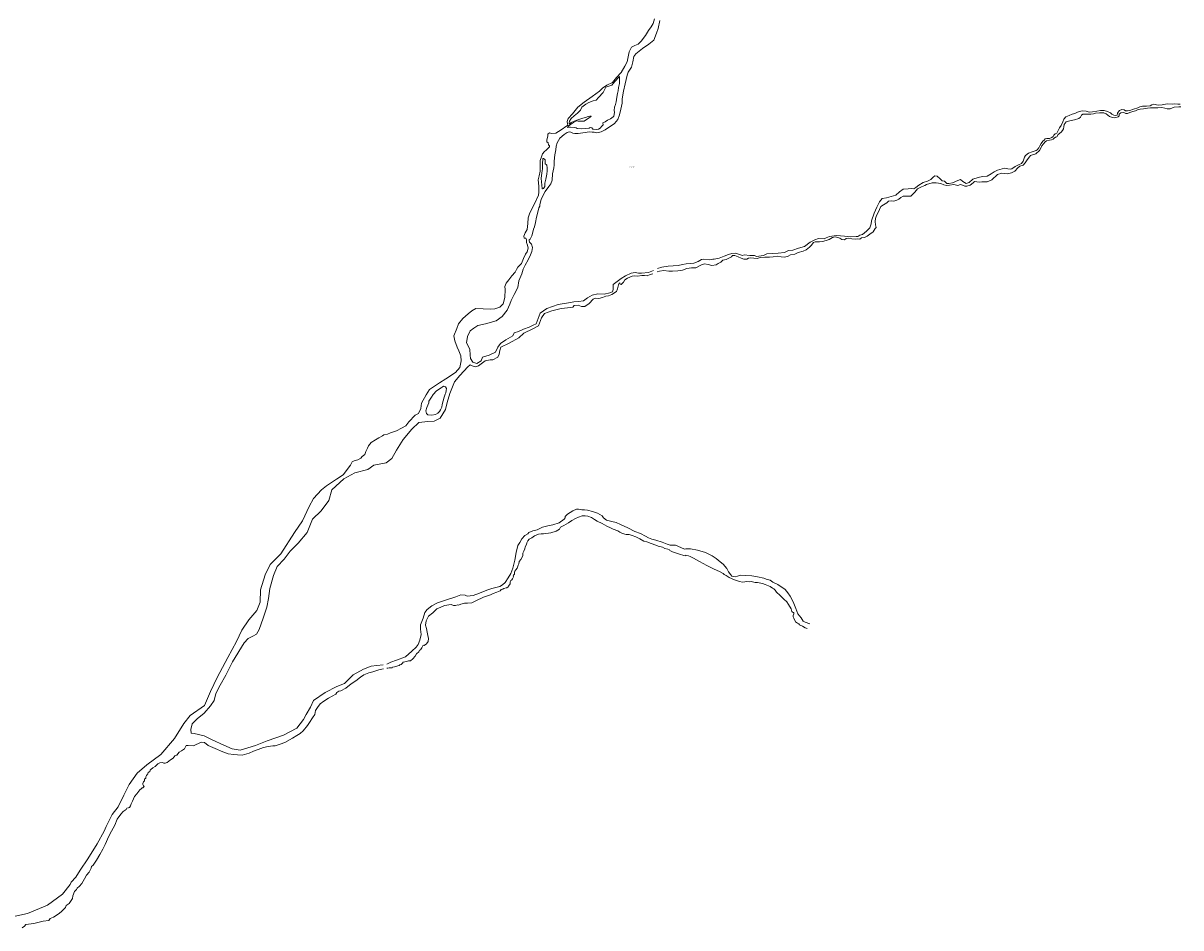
# Model space of a CAD drawing. Header units: metres. Extents: x 347609 to 778661, y 8548087 to 17156749.
# Tile 31 of 49: x 401959 to 404409, y 8583336 to 8585250. Entities that reach past the tile are written whole.
import ezdxf

# ---------------------------------------------------------------- set-up
doc = ezdxf.new("R2010")
doc.units = ezdxf.units.M
doc.layers.add('01. RIO', color=7, linetype='Continuous', lineweight=5, true_color=0x2776bb)
doc.layers.add('ZR_LIMA_PSAD56_A_WGS84', color=210, linetype='Continuous')
doc.styles.add('MtXpl_MS_Shell_Dlg_2', font='txt')

# ---------------------------------------------------------------- blocks, each defined once
blk = doc.blocks.new('REIORORI')
at = {"layer": '01. RIO', "color": 152, "lineweight": 15, "true_color": 0x2776bb, "flags": 128}
for points in [[(403306.2, 8585255.9), (403303.3, 8585238.8), (403299.5, 8585229.1), (403293.5, 8585214.4), (403283.1, 8585205.5), (403269.6, 8585196.9), (403255.8, 8585185.4), (403251.2, 8585179.9), (403249.5, 8585168.4), (403246.3, 8585157.2), (403239.3, 8585146.4), (403237.3, 8585140.3), (403233.3, 8585121.9), (403229.6, 8585106.7), (403226.7, 8585090), (403227, 8585080.8), (403223.8, 8585068.2), (403221.2, 8585056.1), (403217.4, 8585046.4), (403210.9, 8585038.3), (403203.2, 8585033), (403195.5, 8585028), (403191, 8585024.4), (403182.3, 8585020.4), (403173.4, 8585018.4), (403167.8, 8585019.9), (403163.2, 8585019.7), (403157.2, 8585020.2), (403148.3, 8585019), (403133.8, 8585016.6), (403126.9, 8585017), (403122.1, 8585017.5), (403118.5, 8585019.5), (403114.4, 8585020.2), (403110.1, 8585019.1), (403103.8, 8585014.5), (403094.7, 8585007.1), (403088.9, 8584997.3), (403087.1, 8584989.9), (403086.1, 8584982.4), (403084.6, 8584971.4), (403083, 8584958.6), (403083, 8584949.5), (403082.5, 8584944.5), (403079.6, 8584931.8), (403078.7, 8584918.1), (403075.8, 8584910.4), (403071.5, 8584904.7), (403064, 8584894.1), (403057.5, 8584882.2), (403055.7, 8584876.9), (403052.3, 8584866.6), (403052.3, 8584862.9), (403050.5, 8584859.7), (403049.3, 8584853.2), (403045.3, 8584840), (403043.2, 8584828.4), (403041.2, 8584819.4), (403038.9, 8584814.1), (403036.9, 8584805.3), (403035.6, 8584800.4), (403031.9, 8584793.2), (403029.7, 8584792), (403029.7, 8584790.3), (403030.8, 8584787.1), (403034.7, 8584782.8), (403037.2, 8584775.7), (403035.8, 8584767.4), (403032.6, 8584760.2), (403027.7, 8584749.5), (403021.8, 8584738.3), (403017.5, 8584730.1), (403014.1, 8584719.7), (403007.8, 8584704.9), (403005.7, 8584690.8), (402998.1, 8584676.3), (402991.7, 8584663.5), (402988.8, 8584656), (402983.6, 8584642.9), (402973, 8584629.6), (402959.9, 8584620.5), (402937.5, 8584614), (402921.6, 8584610.5), (402913.2, 8584605), (402905, 8584599), (402899.8, 8584587.1), (402897.5, 8584573.7), (402904.2, 8584560.4), (402904.8, 8584548.2), (402905.6, 8584541), (402910.9, 8584532.9), (402919.2, 8584529.9), (402928.1, 8584535.7), (402930.9, 8584543.8), (402945.6, 8584548.2), (402958.4, 8584554), (402963.9, 8584564.9), (402969.2, 8584572.4), (402980.9, 8584580.1), (402995.6, 8584588.5), (402998.4, 8584595.1), (403007.5, 8584598.2), (403017.8, 8584602.9), (403030, 8584607.3), (403038.6, 8584611.5), (403044.5, 8584614), (403053.3, 8584636.5), (403067.5, 8584646.7), (403091.6, 8584655.2), (403113.4, 8584658.3), (403124.7, 8584660.6), (403134.1, 8584661.5), (403145.1, 8584662.9), (403153.4, 8584669.1), (403163.4, 8584674.9), (403175.6, 8584677.6), (403188.7, 8584677.1), (403200.9, 8584679.7), (403206.4, 8584681.8), (403207.7, 8584686.8), (403207.7, 8584693.4), (403208.1, 8584697.7), (403213.4, 8584701.9), (403224.7, 8584709.9), (403233.9, 8584715.9), (403245.5, 8584721.4), (403254, 8584722.5), (403261.4, 8584721.4), (403267.8, 8584721.4), (403282.5, 8584722.8), (403293, 8584727.1)], [(401936.1, 8583359.5), (401968.5, 8583367), (402010.3, 8583384.6), (402042.3, 8583407.6), (402058.3, 8583428.2), (402060.8, 8583433), (402070.4, 8583443.3), (402079.8, 8583458.1), (402096.2, 8583482.6), (402115.6, 8583514.2), (402130.7, 8583540.8), (402134.6, 8583551), (402147.3, 8583575.8), (402160, 8583592.6), (402171.8, 8583616.7), (402183.6, 8583639.4), (402200, 8583663.3), (402220.5, 8583681.5), (402250.5, 8583703.1), (402279, 8583736.9), (402298.9, 8583768.8), (402312.2, 8583785.5), (402342.9, 8583806.9), (402355.5, 8583836.1), (402369.6, 8583866.2), (402392, 8583908), (402410.6, 8583942.2), (402421.8, 8583966), (402436.9, 8583987.9), (402453.4, 8584007.4), (402460.7, 8584025.4), (402461.7, 8584051.6), (402471.5, 8584082.9), (402481.7, 8584105.3), (402504.5, 8584127.6), (402533.2, 8584172.4), (402550.3, 8584197.7), (402564.4, 8584227.9), (402573.7, 8584244.9), (402590.2, 8584262.9), (402601, 8584271.7), (402621.9, 8584285.4), (402636.5, 8584294.6), (402651.6, 8584315), (402655.6, 8584322), (402659.4, 8584324.2), (402667.4, 8584326.3), (402674, 8584330.1), (402676.4, 8584333.7), (402681.9, 8584337.4), (402684.5, 8584344.1), (402687.7, 8584351.4), (402689.7, 8584356.4), (402695.6, 8584363), (402704.7, 8584368.6), (402711.8, 8584372.7), (402719.4, 8584377), (402722.2, 8584379.3), (402729.8, 8584380.5), (402736.3, 8584383.8), (402749.2, 8584387.5), (402759.6, 8584393.7), (402769, 8584398.4), (402775.1, 8584406.6), (402788.8, 8584421.1), (402795.5, 8584424.8), (402800.5, 8584434.9), (402802.4, 8584446.3), (402812.2, 8584463.7), (402819.3, 8584474.9), (402840.3, 8584489.2), (402853.5, 8584497.9), (402874, 8584511.2), (402883, 8584521.8), (402886.2, 8584535.9), (402885.6, 8584546.8), (402881.4, 8584556.8), (402877.4, 8584565), (402872.6, 8584578.1), (402870.3, 8584589), (402876.6, 8584604.1), (402880.6, 8584614.4), (402889.9, 8584625.6), (402901, 8584635.1), (402908.4, 8584642), (402916.9, 8584646.8), (402932.8, 8584646), (402947.4, 8584645.4), (402957.5, 8584645.7), (402967.9, 8584649.5), (402975, 8584656.6), (402978.7, 8584669.9), (402979.3, 8584687.1), (402978.5, 8584693.2), (402981.4, 8584700.3), (402987.2, 8584707.5), (402993.3, 8584715.7), (403000.2, 8584723.4), (403002.9, 8584729), (403006.1, 8584734.3), (403013.5, 8584741.7), (403018.3, 8584752.1), (403022, 8584761.4), (403025.4, 8584766.4), (403028.1, 8584774.1), (403026.7, 8584780.4), (403024.1, 8584786.5), (403024.1, 8584792.1), (403023, 8584795.3), (403019.3, 8584795.3), (403018.8, 8584799.3), (403021.2, 8584806.4), (403025.7, 8584813.6), (403027, 8584826.4), (403027.8, 8584838.3), (403030.5, 8584846.8), (403034.7, 8584856), (403040.8, 8584866.7), (403049.8, 8584886.3), (403050.7, 8584892.5), (403050.7, 8584905.2), (403049.1, 8584919), (403051.4, 8584927.2), (403053, 8584937.2), (403053.3, 8584949.8), (403053.3, 8584959.6), (403056, 8584967.3), (403058.4, 8584973.9), (403062.3, 8584978.7), (403065.8, 8584981.6), (403070.6, 8584986.4), (403073.2, 8584988.8), (403073.2, 8584990.9), (403071.1, 8584993), (403070.3, 8584996.8), (403067.7, 8584999.1), (403067.4, 8585002.9), (403069.8, 8585011.6), (403069.5, 8585015.6), (403073.2, 8585018.3), (403077.5, 8585016.7), (403086.2, 8585017.5), (403097.9, 8585024.9), (403109.8, 8585032.9), (403111.9, 8585034.4), (403110.9, 8585037.4), (403110.6, 8585042.4), (403112.7, 8585048.5), (403121.5, 8585058.6), (403133.1, 8585072.3), (403146.2, 8585083), (403163.1, 8585095.2), (403179, 8585106.6), (403185.5, 8585113), (403194.5, 8585118.8), (403206.4, 8585124.7), (403214.9, 8585135), (403224.7, 8585145.6), (403232.4, 8585159.4), (403237.2, 8585168.4), (403241.9, 8585189.9), (403246.7, 8585199.4), (403253.6, 8585202.9), (403260.8, 8585206.1), (403267.1, 8585212.2), (403276.4, 8585223.8), (403282.8, 8585235), (403288.1, 8585242.6), (403292.1, 8585249.3), (403295.5, 8585259.4)], [(403300.7, 8584723.9), (403305.9, 8584725.8), (403315, 8584726.8), (403325.9, 8584725.4), (403333.5, 8584725.9), (403344.7, 8584726.3), (403354.5, 8584727.7), (403363.7, 8584731), (403373.8, 8584732.4), (403382.9, 8584732.5), (403394.9, 8584739.3), (403401.4, 8584741.4), (403408.8, 8584739.8), (403416.8, 8584737.5), (403425.4, 8584738.8), (403430, 8584741.7), (403435.8, 8584744.4), (403440.2, 8584748.7), (403446.7, 8584750.2), (403454.2, 8584753.5), (403458.4, 8584756.2), (403460.3, 8584758.7), (403465.5, 8584758.8), (403472.4, 8584756), (403478.5, 8584752.9), (403484.3, 8584751.3), (403490.4, 8584750.7), (403493.9, 8584753), (403498.4, 8584753.9), (403505.2, 8584753.2), (403512.2, 8584752.7), (403518.9, 8584754.5), (403529, 8584755.3), (403538.9, 8584755.3), (403546.4, 8584755.9), (403555.6, 8584757.4), (403563.2, 8584755.9), (403570.8, 8584755), (403577.8, 8584757.4), (403583, 8584760.3), (403592.5, 8584761.5), (403599.5, 8584765.3), (403609.7, 8584768.1), (403615.9, 8584770.5), (403623.5, 8584776.1), (403627, 8584780.1), (403631.4, 8584786.1), (403635.6, 8584787.6), (403644.3, 8584787.6), (403650.6, 8584788.5), (403658.3, 8584790.7), (403664.8, 8584792.6), (403671.9, 8584797), (403677.4, 8584798.4), (403680.7, 8584797.4), (403687.8, 8584795.2), (403691.4, 8584792.7), (403697.7, 8584791.7), (403700.8, 8584794.6), (403705.1, 8584795.7), (403712.7, 8584794.1), (403720.7, 8584793.6), (403724.9, 8584793.8), (403729.5, 8584793.3), (403733.3, 8584795.9), (403740, 8584796.6), (403745, 8584799.9), (403750.8, 8584803.6), (403758.2, 8584808.9), (403762.2, 8584816), (403764.2, 8584818.2), (403763, 8584823.5), (403762.2, 8584830.6), (403762.8, 8584837.3), (403765.2, 8584843), (403768.3, 8584849.6), (403774.3, 8584862.2), (403780.1, 8584865.7), (403786.8, 8584870.4), (403790.8, 8584873.8), (403796.6, 8584874.6), (403801.6, 8584873.9), (403808.2, 8584875.7), (403812.5, 8584878.2), (403816.5, 8584881.4), (403821.5, 8584883.9), (403832.6, 8584883.9), (403837.4, 8584884.4), (403846.5, 8584893), (403852.2, 8584899.8), (403860.1, 8584904.3), (403867.1, 8584906.8), (403870.7, 8584909.1), (403882.7, 8584912.6), (403891.2, 8584912.7), (403901.3, 8584911.2), (403907.7, 8584907.9), (403913.6, 8584906.7), (403919.8, 8584907.6), (403928.8, 8584909.1), (403937.4, 8584907.1), (403943, 8584908.7), (403949.3, 8584906.9), (403951.9, 8584905.1), (403956.4, 8584905.2), (403963.3, 8584907.7), (403970, 8584912.7), (403972.5, 8584915.1), (403977.3, 8584914.6), (403982.2, 8584914.1), (403988.3, 8584914.7), (403993.5, 8584914.8), (403999, 8584914.8), (404009.2, 8584918.7), (404021.5, 8584930.2), (404030.6, 8584932.6), (404041.4, 8584931.5), (404050.6, 8584933.3), (404057.9, 8584937.4), (404064.5, 8584944), (404068.3, 8584947.8), (404075.4, 8584950), (404079.4, 8584954.7), (404083.9, 8584961.3), (404089, 8584967.7), (404091.1, 8584970.3), (404095.4, 8584971.8), (404102.2, 8584973.5), (404109.8, 8584980.8), (404113.1, 8584986), (404115.2, 8584990.5), (404118.2, 8584995.2), (404122.2, 8584999.1), (404125.2, 8585001.3), (404131, 8585002.7), (404135.5, 8585003.1), (404139, 8585004.9), (404141.2, 8585006.8), (404143.8, 8585008.9), (404146.7, 8585009.8), (404149.7, 8585014.4), (404155.6, 8585019.9), (404158.6, 8585023.3), (404160.5, 8585026.6), (404161.3, 8585030.7), (404162.5, 8585035.8), (404166.2, 8585041.4), (404174.6, 8585043.7), (404184.2, 8585045.4), (404193.6, 8585048.9), (404196.5, 8585051.6), (404198.7, 8585055.7), (404201.5, 8585057.4), (404210.3, 8585057.7), (404214.7, 8585058), (404218.6, 8585057.4), (404224.1, 8585058.1), (404228.6, 8585059.7), (404237.2, 8585060.6), (404241.6, 8585060.4), (404246.2, 8585060.7), (404251.5, 8585058.7), (404254.6, 8585055.5), (404258.4, 8585052.7), (404264.5, 8585050.4), (404269.2, 8585050.2), (404276.5, 8585052), (404278.5, 8585054), (404279, 8585057.4), (404282.3, 8585060.2), (404288.2, 8585060.9), (404292.7, 8585059.3), (404296.6, 8585059.2), (404301.1, 8585061.3), (404307.8, 8585063.3), (404313, 8585065), (404317.7, 8585067.2), (404323.4, 8585068.4), (404330.2, 8585068.9), (404338.3, 8585070.1), (404345, 8585071.3), (404350.4, 8585071.1), (404356, 8585071.1), (404360.3, 8585071.1), (404368.8, 8585071.8), (404375.5, 8585070.3), (404380.2, 8585069), (404386.3, 8585069.3), (404395.4, 8585072.7), (404405.1, 8585073.4), (404409.2, 8585073)], [(403301.7, 8584730.9), (403310.6, 8584734.2), (403324.1, 8584736), (403345.5, 8584737.4), (403354.4, 8584740), (403362.4, 8584741.2), (403371.9, 8584742.1), (403378.6, 8584742.6), (403387.3, 8584746), (403395, 8584750.4), (403399.8, 8584751.1), (403411.3, 8584749.3), (403418.9, 8584750.8), (403421.4, 8584751.3), (403432, 8584753.4), (403442.7, 8584757.6), (403451.9, 8584760.6), (403459.2, 8584763.3), (403466.2, 8584763.6), (403473, 8584761.7), (403481.5, 8584758.9), (403485, 8584759.9), (403497.2, 8584758.5), (403507.1, 8584758.7), (403511.1, 8584756.7), (403525.6, 8584758.5), (403532.7, 8584762.1), (403544.8, 8584763.3), (403557.2, 8584763.7), (403570.3, 8584764.9), (403578.6, 8584769.1), (403587.9, 8584770.3), (403599.9, 8584774), (403612.4, 8584778), (403624.6, 8584787), (403634.7, 8584792.1), (403642.2, 8584794.5), (403654.2, 8584793.8), (403658.4, 8584796), (403665.7, 8584798.9), (403680.6, 8584801.3), (403697.1, 8584799.8), (403710.4, 8584798.1), (403721.9, 8584798.7), (403725.8, 8584798.8), (403729.9, 8584801.6), (403735.7, 8584803), (403743.9, 8584809.9), (403750.7, 8584816.9), (403753.6, 8584825.9), (403754.3, 8584832.4), (403760.3, 8584848.2), (403765.7, 8584861), (403771.3, 8584872.5), (403777.1, 8584879.1), (403786.5, 8584880.9), (403806.2, 8584886.6), (403813.5, 8584893.5), (403821.8, 8584899.3), (403832, 8584900.1), (403838.5, 8584900.3), (403844.1, 8584899.7), (403848.3, 8584902.9), (403855, 8584907.8), (403864.1, 8584913.5), (403873.3, 8584915.8), (403880.2, 8584919.2), (403884.9, 8584924.1), (403888.6, 8584927.6), (403893.7, 8584926.6), (403900, 8584921.2), (403904.3, 8584917), (403908.9, 8584915.7), (403914.1, 8584911.2), (403918.5, 8584910.7), (403925.9, 8584912.6), (403937.5, 8584917.2), (403943.2, 8584919.5), (403947.8, 8584915.6), (403954.8, 8584911.2), (403961.3, 8584912.9), (403969.1, 8584920), (403980.5, 8584924), (403989.7, 8584925.9), (403999.3, 8584926.4), (404008, 8584931.7), (404014.3, 8584935.5), (404021.4, 8584939), (404030.7, 8584941.8), (404035.9, 8584943.3), (404043.1, 8584941.8), (404048.9, 8584941.2), (404051.3, 8584942), (404058.8, 8584946.7), (404065.3, 8584950.5), (404072.1, 8584953.6), (404075.6, 8584958.4), (404078.1, 8584966.4), (404080.5, 8584970.1), (404086.6, 8584974.9), (404094.6, 8584978.2), (404102.8, 8584980.7), (404105.4, 8584982.6), (404108.7, 8584986.6), (404110.6, 8584991), (404113.4, 8584995.8), (404117.3, 8585000.9), (404119.7, 8585002.6), (404122.1, 8585005.2), (404125.9, 8585006.4), (404131.5, 8585006.5), (404136.2, 8585008), (404139.3, 8585010.6), (404140.7, 8585013.4), (404143.2, 8585015.8), (404146.5, 8585017.6), (404149.7, 8585022.9), (404152.6, 8585028.8), (404156, 8585033.8), (404159.3, 8585041.4), (404161.5, 8585047.4), (404165.9, 8585052), (404172.5, 8585054.9), (404179.5, 8585057.7), (404184.8, 8585059.2), (404190.4, 8585061.7), (404194.6, 8585063.4), (404200.6, 8585065), (404208.9, 8585064.4), (404214.9, 8585062.2), (404222.2, 8585062.5), (404231.2, 8585064.4), (404239.4, 8585065.2), (404247.2, 8585065.2), (404254, 8585063.4), (404260.2, 8585060.4), (404263, 8585057.4), (404267.1, 8585055.3), (404270.4, 8585054.6), (404274.3, 8585055.9), (404275.4, 8585059.5), (404276.9, 8585061.9), (404279.6, 8585065.7), (404284, 8585067.4), (404288.9, 8585067.1), (404292.1, 8585064.9), (404296.2, 8585064.5), (404300.9, 8585065.6), (404308.8, 8585068.6), (404318, 8585070.8), (404322.3, 8585073.5), (404328.1, 8585074.9), (404336.7, 8585074.9), (404344, 8585075.5), (404347.6, 8585077.5), (404351.1, 8585078.6), (404361.4, 8585077.1), (404369.7, 8585077.8), (404380.5, 8585079.6), (404391.8, 8585079.1), (404396.4, 8585079.6), (404402.9, 8585078.9), (404408.1, 8585078.6)], [(403291.6, 8584720.2), (403286, 8584718.4), (403279.8, 8584715.5), (403274.3, 8584716.5), (403268.7, 8584716.7), (403259.4, 8584715.3), (403252.9, 8584715.8), (403247.7, 8584715.1), (403243.1, 8584712.6), (403237.8, 8584710.9), (403232.2, 8584707), (403229.9, 8584702.4), (403224.6, 8584697.1), (403222.6, 8584697.8), (403222.1, 8584701), (403220.2, 8584700.5), (403219, 8584696.6), (403217, 8584688.3), (403214.6, 8584682.9), (403205.2, 8584676.2), (403198.1, 8584673.2), (403192.3, 8584672.5), (403185, 8584669.8), (403177.7, 8584668.1), (403170.3, 8584668.6), (403165.4, 8584666.2), (403157, 8584657.4), (403148, 8584651), (403140.4, 8584650.8), (403133.6, 8584653.7), (403125.5, 8584653), (403122.6, 8584649.1), (403118.5, 8584648.8), (403097.7, 8584646.9), (403077.7, 8584641.7), (403062.2, 8584636.1), (403056.3, 8584627.1), (403049.5, 8584609.8), (403037.9, 8584603.6), (403018.9, 8584594.1), (403007.8, 8584584.3), (402987.5, 8584573.2), (402969.9, 8584565.1), (402967.7, 8584557.8), (402966.4, 8584549.7), (402963.9, 8584543.7), (402952.8, 8584538.3), (402947.1, 8584537.8), (402937.1, 8584535.6), (402923, 8584525.6), (402916.5, 8584523.4), (402909.2, 8584525.1), (402904.9, 8584527.5), (402900, 8584523.4), (402882.9, 8584505.2), (402871.8, 8584491.2), (402862.1, 8584466.8), (402856.1, 8584447.9), (402852.6, 8584433), (402841.8, 8584414.3), (402829.1, 8584408.1), (402815.5, 8584407.5), (402796.6, 8584405.4), (402781.4, 8584391.6), (402763.3, 8584369.4), (402749.5, 8584347.1), (402739.2, 8584329), (402727.3, 8584320.1), (402701.1, 8584315.1), (402688.6, 8584305.9), (402660.8, 8584298.9), (402637.6, 8584286.1), (402612.6, 8584262.9), (402606.2, 8584240.4), (402589.7, 8584218.4), (402571.7, 8584200.7), (402560.1, 8584172.9), (402540.9, 8584150.4), (402523.8, 8584133), (402511.3, 8584116.2), (402496.6, 8584100.6), (402488.7, 8584082), (402481.4, 8584054.4), (402478.3, 8584032.8), (402475, 8584014.5), (402467.3, 8583991.3), (402458.8, 8583967.8), (402453, 8583957.7), (402445.3, 8583953.5), (402435.6, 8583948.6), (402427, 8583939.4), (402402.3, 8583899.1), (402388, 8583871.1), (402376.1, 8583849.7), (402366.6, 8583832), (402363, 8583817.4), (402355.3, 8583806), (402341.9, 8583790.2), (402327.3, 8583778.6), (402316.6, 8583767.9), (402313.8, 8583756.3), (402314.7, 8583748.4), (402321.2, 8583747.5), (402341.9, 8583742.3), (402359, 8583734.4), (402384, 8583723), (402401.4, 8583715.4), (402418.2, 8583712), (402450.5, 8583721.8), (402475.5, 8583732.2), (402510, 8583744), (402538.6, 8583758.7), (402552.4, 8583777), (402558, 8583787.4), (402567.1, 8583803.3), (402573.8, 8583817), (402598.2, 8583834.4), (402623.2, 8583847.2), (402638.8, 8583853.3), (402657.7, 8583871.6), (402679.1, 8583883.8), (402695.3, 8583889.6), (402707.8, 8583891.5), (402721.2, 8583892.7)], [(402728.5, 8583894.4), (402737.5, 8583898.6), (402749, 8583902.7), (402768.2, 8583909.7), (402781.7, 8583921.6), (402790.7, 8583930), (402795, 8583936.1), (402798.6, 8583944.7), (402801.3, 8583956.6), (402800.3, 8583968.1), (402799.8, 8583977.5), (402805.5, 8583991.3), (402809, 8584003.2), (402814.2, 8584010.1), (402824.2, 8584017.9), (402836.1, 8584023.9), (402855.3, 8584030.5), (402874.9, 8584036.5), (402885.4, 8584040.8), (402894.4, 8584040.2), (402898.8, 8584038.1), (402911.7, 8584039.1), (402925.2, 8584044.5), (402940.1, 8584050.8), (402951.1, 8584053.9), (402967.6, 8584058.2), (402973.6, 8584062.2), (402979.2, 8584067.1), (402985.7, 8584076.7), (402991.3, 8584086.3), (402995.3, 8584097.5), (402999.6, 8584114.2), (403002.4, 8584130.2), (403006.1, 8584144.9), (403010.1, 8584151.7), (403014.5, 8584159.4), (403020.5, 8584166.2), (403027.1, 8584170.1), (403029.6, 8584173), (403037.6, 8584175.9), (403046.8, 8584178.6), (403058.1, 8584184), (403069.8, 8584186.6), (403080.1, 8584188.6), (403093.3, 8584192.9), (403104.1, 8584200.8), (403106.2, 8584203.6), (403106.2, 8584206.9), (403111.2, 8584211.2), (403122.1, 8584218.5), (403130.2, 8584222.2), (403134.3, 8584221.9), (403141.7, 8584220.9), (403146.9, 8584220.7), (403153.2, 8584220), (403164, 8584217), (403174.6, 8584213.3), (403184.5, 8584208), (403187, 8584203.9), (403193.8, 8584199.1), (403204.8, 8584196.3), (403213.9, 8584193.8), (403223.3, 8584189.7), (403238.9, 8584182.5), (403253.8, 8584174.8), (403265.8, 8584170.7), (403275.9, 8584165.2), (403282.8, 8584161.1), (403289.4, 8584158.6), (403298.4, 8584156.5), (403311.5, 8584152.5), (403322, 8584147.9), (403328.2, 8584146.1), (403339.9, 8584146.1), (403344.6, 8584143.8), (403358.4, 8584137.8), (403361.6, 8584137.9), (403371.4, 8584138.1), (403386.5, 8584135.3), (403402.9, 8584130.1), (403417.2, 8584123.3), (403425.5, 8584117.6), (403434.4, 8584110.8), (403440.3, 8584105.8), (403448.1, 8584096.4), (403452, 8584089.2), (403456.7, 8584083.5), (403459.2, 8584080.6), (403462.5, 8584079.4), (403466.1, 8584078.7), (403470.7, 8584080.6), (403477.9, 8584082.6), (403487.5, 8584081.7), (403501.2, 8584080.8), (403513.2, 8584079.2), (403526.6, 8584075.9), (403531.9, 8584074), (403539.9, 8584071.8), (403545.5, 8584067.8), (403556.6, 8584062.4), (403571.8, 8584052), (403577.7, 8584044.8), (403582.1, 8584037.7), (403588.9, 8584025.7), (403594.7, 8584011.9), (403598.5, 8584000.3), (403605.9, 8583992.1), (403609.9, 8583985.4), (403614.2, 8583983), (403623.8, 8583979.3)], [(402728.9, 8583885.7), (402731.1, 8583885.8), (402733.7, 8583886.7), (402739.8, 8583886.7), (402740.6, 8583887.7), (402744.9, 8583888.7), (402752.3, 8583890.5), (402755.1, 8583891.5), (402756, 8583892.7), (402759.1, 8583893.3), (402762.1, 8583896.4), (402763.5, 8583898.3), (402770.6, 8583899.8), (402774.7, 8583901.4), (402779.1, 8583901.4), (402783.8, 8583905.4), (402788.4, 8583910.8), (402791.7, 8583915.9), (402796.5, 8583920.5), (402797.9, 8583924), (402800.2, 8583924.8), (402802.9, 8583928.4), (402804.1, 8583931.7), (402805.5, 8583934.3), (402807.9, 8583933.9), (402812.4, 8583937.2), (402816.1, 8583942.2), (402817.1, 8583948.6), (402815.4, 8583954.8), (402814.1, 8583961.6), (402812.6, 8583969.6), (402810.4, 8583976.8), (402812.3, 8583985.8), (402816.9, 8583995.9), (402825.8, 8584002.8), (402834.8, 8584011.5), (402842.7, 8584015.1), (402851, 8584018.6), (402864.8, 8584020.5), (402869.9, 8584018.6), (402873.8, 8584018.3), (402878.7, 8584019.4), (402880.6, 8584018.8), (402885, 8584021.4), (402893.2, 8584023.4), (402899.8, 8584023.1), (402908.9, 8584024.2), (402916.8, 8584028.4), (402933.1, 8584035.9), (402941.7, 8584038.8), (402948.3, 8584040.5), (402953.5, 8584043.6), (402961.4, 8584046.6), (402968.6, 8584049.3), (402969.3, 8584050.2), (402970.8, 8584052), (402973.1, 8584052.8), (402974.2, 8584053), (402976.3, 8584054.5), (402981.5, 8584055.8), (402982.9, 8584055.8), (402985.3, 8584058), (402986.3, 8584059.5), (402989.8, 8584064), (402989.8, 8584068.2), (402991.5, 8584070.9), (402993.6, 8584072.4), (402995, 8584075), (402996.6, 8584078.6), (402995.9, 8584080.7), (402996.7, 8584082.5), (402998.9, 8584084.3), (402999.2, 8584085.4), (402999.2, 8584088.7), (402999.9, 8584091.2), (403002, 8584093.5), (403004.5, 8584097.1), (403005.6, 8584099.7), (403006.9, 8584103.3), (403008.4, 8584106.1), (403008.7, 8584111.3), (403012.5, 8584115.6), (403016.4, 8584123.1), (403016.5, 8584129.1), (403018.6, 8584133), (403020.8, 8584138), (403021.5, 8584142.2), (403024.2, 8584147.1), (403024.9, 8584151.2), (403027.3, 8584155.3), (403029.8, 8584158.5), (403035.4, 8584161.7), (403041.3, 8584165.6), (403049.4, 8584169), (403055.6, 8584170.1), (403060.6, 8584169.8), (403075.7, 8584172.1), (403087, 8584175.6), (403094, 8584179.8), (403096.4, 8584184), (403103.5, 8584187.5), (403113.5, 8584192.9), (403120.1, 8584198.4), (403127.9, 8584202.2), (403134.4, 8584204.8), (403142.3, 8584207.9), (403148.4, 8584207.9), (403154.2, 8584207.4), (403162.1, 8584204.3), (403167.9, 8584200.3), (403173.8, 8584196.8), (403184.6, 8584191.4), (403194.1, 8584186.3), (403202.1, 8584182.9), (403208, 8584179.6), (403217.4, 8584176.4), (403222.2, 8584173.3), (403227.6, 8584170.6), (403235.5, 8584168.7), (403241.6, 8584168.2), (403247.9, 8584166.6), (403255.6, 8584163.5), (403264.1, 8584159), (403272.8, 8584154.6), (403279.1, 8584153.2), (403288.3, 8584149.5), (403298, 8584146.1), (403303.3, 8584143.8), (403311.9, 8584141.4), (403317.3, 8584139.1), (403323.8, 8584137.8), (403327.2, 8584136.2), (403328, 8584134.6), (403333.2, 8584132), (403342, 8584129.1), (403347.9, 8584127.1), (403357.6, 8584124.2), (403359.8, 8584123.7), (403360.9, 8584124.6), (403363.5, 8584123.9), (403367, 8584123.3), (403371, 8584122.2), (403377.8, 8584118.6), (403390.7, 8584111.2), (403406.2, 8584102.8), (403419.9, 8584096), (403434.4, 8584089.5), (403440.7, 8584086.3), (403442.8, 8584083.6), (403447.1, 8584081.4), (403453.3, 8584077.5), (403464.6, 8584072.5), (403475.1, 8584068.7), (403481.6, 8584067.7), (403486.7, 8584068.6), (403490.9, 8584068.8), (403496.6, 8584068), (403500.1, 8584068.8), (403508.1, 8584067.2), (403512.9, 8584066.6), (403520.3, 8584065.5), (403524.1, 8584065), (403529.8, 8584062.7), (403540.1, 8584058.8), (403544.8, 8584055.1), (403548, 8584053.8), (403550.8, 8584050.5), (403553.2, 8584046.7), (403561.1, 8584039.6), (403569.1, 8584031.7), (403575, 8584025.8), (403578.8, 8584020.6), (403584.2, 8584011.5), (403586.2, 8584005.7), (403587.6, 8584004.1), (403589.5, 8584003.6), (403590.3, 8584002.9), (403590.1, 8584000.6), (403588.8, 8583997.1), (403588.8, 8583994.4), (403590.2, 8583991.3), (403593.8, 8583984), (403598, 8583980.6), (403600.4, 8583979.5), (403602.1, 8583977.5), (403603.7, 8583976.4), (403608.7, 8583974.4), (403614.4, 8583970.7), (403618.6, 8583969.8)], [(401956.7, 8583336.4), (401961.9, 8583339.9), (401965, 8583343.3), (401981.8, 8583345.3), (402001.5, 8583350.3), (402013.1, 8583352), (402016.4, 8583355.9), (402023, 8583358.7), (402032.8, 8583365.2), (402039.4, 8583370.4), (402048.9, 8583379.2), (402050, 8583383.6), (402056.1, 8583387.6), (402063.6, 8583398.1), (402064.1, 8583403.8), (402067.9, 8583413.3), (402072.2, 8583417.2), (402073.6, 8583420.3), (402078.3, 8583424.4), (402082.9, 8583430), (402088.8, 8583440), (402093.1, 8583447.9), (402098.8, 8583454.3), (402103.3, 8583462.6), (402103.9, 8583465.8), (402107.3, 8583468.6), (402114.4, 8583479.4), (402121.4, 8583491.3), (402127.8, 8583503), (402132.8, 8583512.4), (402140.6, 8583530), (402145.8, 8583541), (402152.8, 8583553.7), (402158.3, 8583566.6), (402165.8, 8583576.7), (402170.7, 8583582.6), (402176.9, 8583586.9), (402178.8, 8583589.5), (402181, 8583590.4), (402182.2, 8583590.2), (402184, 8583590.9), (402186.4, 8583594.6), (402187.3, 8583598.5), (402190.1, 8583604.1), (402194.4, 8583614.4), (402199.9, 8583619.9), (402206, 8583628), (402208.9, 8583630.6), (402209.9, 8583631.7), (402210.7, 8583632.4), (402212, 8583632.5), (402213.1, 8583632.9), (402214.6, 8583634.6), (402214.9, 8583635.4), (402213.9, 8583636.9), (402212.2, 8583639.6), (402212.6, 8583641.6), (402213.9, 8583645.3), (402215.7, 8583647.1), (402216.1, 8583650.8), (402218.9, 8583653), (402218.9, 8583656), (402220, 8583658.6), (402222.5, 8583661.2), (402222.9, 8583662.3), (402223.5, 8583665.3), (402226.9, 8583667.1), (402227.6, 8583669.9), (402229.4, 8583671.3), (402233.7, 8583674.6), (402238.1, 8583677.6), (402244.4, 8583683), (402248.5, 8583685.7), (402253.8, 8583686), (402256.8, 8583684.9), (402259.9, 8583684.4), (402263.9, 8583686.4), (402271.2, 8583691.6), (402276.4, 8583695.6), (402280.1, 8583700.1), (402283, 8583701.5), (402284.6, 8583702), (402288.9, 8583707.7), (402294.1, 8583710.9), (402300.2, 8583715.3), (402303.7, 8583722.1), (402308.1, 8583722.2), (402319.5, 8583721.7), (402335.7, 8583729.4), (402342.7, 8583728.6), (402350.7, 8583721.8), (402365.1, 8583715.8), (402381.6, 8583708.7), (402393, 8583704.8), (402404.6, 8583703.1), (402412.9, 8583702.6), (402422.4, 8583701.7), (402427.6, 8583702.8), (402437.2, 8583705.7), (402446.8, 8583710.2), (402456.2, 8583713.4), (402467.9, 8583717.8), (402477.6, 8583720), (402487.8, 8583721.1), (402492.6, 8583721.4), (402502.9, 8583724.7), (402512.9, 8583728.8), (402529.2, 8583737.3), (402538.6, 8583743.3), (402545.3, 8583747.8), (402551.8, 8583753.1), (402560.8, 8583764.3), (402564.9, 8583770.6), (402571.2, 8583780.4), (402576.3, 8583788), (402578.1, 8583795.9), (402582, 8583802.5), (402587.6, 8583810.1), (402595.4, 8583815.8), (402605.6, 8583822.2), (402621, 8583830.5), (402623.1, 8583834.3), (402626.8, 8583837.2), (402631.3, 8583837.8), (402641.9, 8583843.2), (402653.2, 8583852.8), (402663, 8583859), (402673.3, 8583866.4), (402680.2, 8583871.4), (402690.5, 8583876.1), (402699.2, 8583878.1), (402711.5, 8583882.1), (402721.4, 8583884.3)]]:
    blk.add_lwpolyline(points, dxfattribs=at)
for points in [[(403111.4, 8585029.6), (403113.2, 8585030), (403117.6, 8585030.3), (403125, 8585029.2), (403129.6, 8585028.7), (403131.5, 8585027.5), (403141, 8585026.8), (403149.7, 8585027.3), (403156.7, 8585028.2), (403159.1, 8585029.2), (403162.4, 8585028.5), (403164.9, 8585026.2), (403166.1, 8585025.7), (403171.6, 8585025), (403177, 8585026.2), (403180.5, 8585027.8), (403183.7, 8585032), (403186.4, 8585034.9), (403186.2, 8585039.1), (403190.8, 8585041.8), (403195.6, 8585044.7), (403201.9, 8585047.8), (403205.1, 8585049.8), (403207.7, 8585052), (403209.4, 8585053.6), (403210, 8585056.8), (403210.5, 8585062), (403210.2, 8585065.6), (403210.7, 8585072.2), (403212.9, 8585078.5), (403213.9, 8585083.6), (403215.4, 8585093.4), (403216.9, 8585101.6), (403218.1, 8585106.9), (403219.3, 8585114.1), (403220.9, 8585122.5), (403220.9, 8585132), (403221.1, 8585136.2), (403220.9, 8585137.5), (403219.2, 8585135.3), (403211.7, 8585127.2), (403204.7, 8585119.3), (403192.4, 8585114.6), (403186.8, 8585103.7), (403176.8, 8585092.8), (403171.6, 8585087.3), (403165.4, 8585085.6), (403156.3, 8585082.2), (403150.1, 8585079.2), (403141.7, 8585072.8), (403138.5, 8585066.5), (403132.4, 8585059.5), (403125.2, 8585054.4), (403118.9, 8585048.4), (403115.5, 8585043.1), (403114.4, 8585038.9), (403114.6, 8585037.2), (403115.8, 8585037.3), (403119.2, 8585039.8), (403125.3, 8585043.1), (403133.1, 8585045.4), (403143.4, 8585049), (403149.1, 8585050.7), (403155, 8585053.1), (403158.6, 8585053.6), (403160.2, 8585053.8), (403160.8, 8585053.4), (403160.9, 8585052.9), (403157, 8585050.3), (403149.3, 8585044.9), (403146.2, 8585042.8), (403144, 8585042.9), (403138.4, 8585043), (403133.6, 8585043.2), (403131.2, 8585043.4), (403128.7, 8585043.2), (403123.5, 8585040.1), (403117.2, 8585036.2), (403112.5, 8585032), (403111.5, 8585030.3)], [(403059.1, 8584962.9), (403058.3, 8584952.7), (403057.9, 8584942.2), (403056.7, 8584933.8), (403055.6, 8584921.4), (403056.5, 8584907.2), (403057.3, 8584900.3), (403058.3, 8584899.7), (403060.5, 8584900.6), (403063.3, 8584904.6), (403063.3, 8584911.4), (403065.1, 8584920.1), (403067.2, 8584930.6), (403068.1, 8584937.9), (403068.2, 8584944.3), (403067.5, 8584949.5), (403065.9, 8584951.3), (403064, 8584952.3), (403064.1, 8584958.9), (403063.6, 8584961), (403062.4, 8584962.8), (403060.5, 8584964.2), (403059.7, 8584964), (403059.3, 8584963.6)], [(402843.5, 8584479.1), (402833.9, 8584472.5), (402826.5, 8584464.5), (402823.2, 8584459.1), (402817.8, 8584450.4), (402817.6, 8584446.8), (402813.4, 8584437.4), (402811.4, 8584430), (402812.4, 8584424.4), (402815.5, 8584421.6), (402824.2, 8584420.6), (402831.7, 8584422.2), (402836.4, 8584425.3), (402840.5, 8584428.9), (402842.4, 8584432), (402845.2, 8584437.9), (402845.7, 8584443.7), (402847.8, 8584451.1), (402850.4, 8584459.1), (402852.2, 8584465.2), (402853.6, 8584468.5), (402854.6, 8584472.8), (402854.8, 8584477), (402853, 8584480.6), (402848.9, 8584482.2), (402845.6, 8584480.5)]]:
    blk.add_lwpolyline(points, close=True, dxfattribs=at)

msp = doc.modelspace()

# ---------------------------------------------------------------- block references
msp.add_blockref('REIORORI', (0, 0))

# ---------------------------------------------------------------- texts
at = {"layer": 'ZR_LIMA_PSAD56_A_WGS84', "color": 0, "style": 'MtXpl_MS_Shell_Dlg_2'}
msp.add_text('P17061232', height=1.5, dxfattribs=at).set_placement((403242.6, 8584944.9))

doc.saveas('drawing.dxf')
